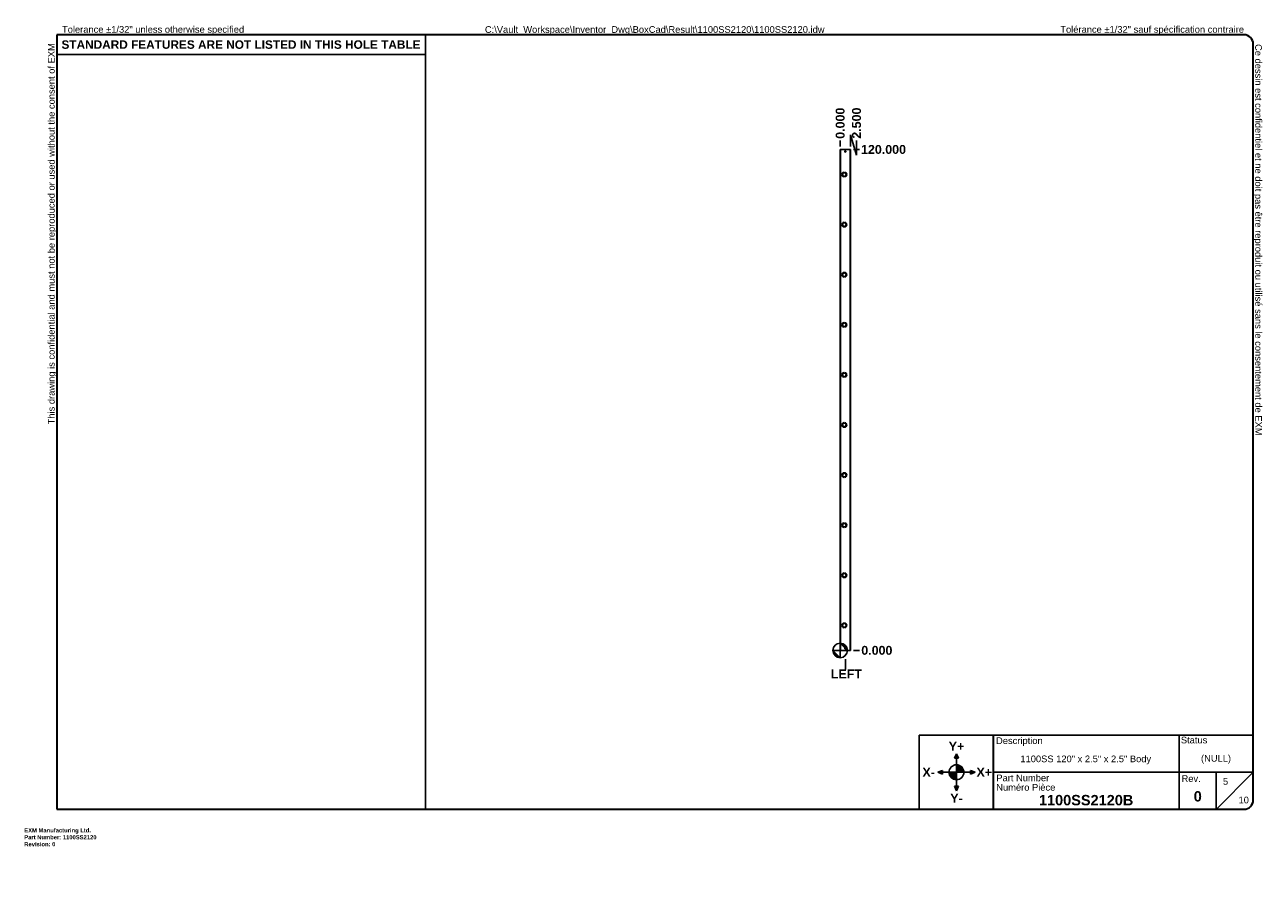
# Model space of a CAD drawing. Header units: inches. Extents: x 0 to 297, y -11 to 192.
import ezdxf

# ---------------------------------------------------------------- set-up
doc = ezdxf.new("R2010")
doc.units = ezdxf.units.IN
doc.header["$LTSCALE"] = 17.777778
doc.header["$MEASUREMENT"] = 0
doc.layers.get('0').update_dxf_attribs({"lineweight": 25})
for name, color, linetype, lineweight in [('Dimensions(ANSI)', 7, 'Continuous', 25), ('Sketch Geometry(ANSI)', 7, 'Continuous', 25), ('Symbols(ANSI)', 7, 'Continuous', 25), ('Visible Edges(ANSI)', 7, 'Continuous', 25), ('Visible Tangent Edges(ANSI)', 7, 'Continuous', 25)]:
    doc.layers.add(name, color=color, linetype=linetype, lineweight=lineweight)
doc.layers.add('Hatch', color=179, linetype='Continuous', lineweight=9, true_color=0x1e1e47)
doc.styles.add('Current-ANSI', font='arial.ttf')
doc.styles.add('Dimension-ANSI', font='arialbd.ttf')
doc.styles.get("Standard").update_dxf_attribs({"font": 'arialbd.ttf'})
doc.styles.add('Text Style44', font='arialbd.ttf')
doc.dimstyles.new('INCH-ANSI', dxfattribs={"dimscale": 17.777778, "dimtxt": 0.12, "dimasz": 0.098425, "dimexe": 0.04, "dimexo": 0.04, "dimgap": 0.031496, "dimtad": 0, "dimtih": 1, "dimtoh": 1, "dimdec": 3, "dimrnd": 1e-08, "dimzin": 0, "dimdsep": 46, "dimtxsty": 'Dimension-ANSI', "dimcen": 0.09, "dimdle": 0.312, "dimclrd": 179, "dimclre": 179, "dimclrt": 7, "dimadec": 1, "dimazin": 0, "dimtfac": 1, "dimtdec": 3, "dimtofl": 0, "dimtmove": 0, "dimatfit": 3, "dimfxl": 1, "dimtolj": 1, "dimtzin": 4, "dimlwd": 25, "dimlwe": 25, "dimarcsym": 0})
doc.dimstyles.new('INCH-ANSI-VERTICAL', dxfattribs={"dimscale": 17.777778, "dimtxt": 0.12, "dimasz": 0.098425, "dimexe": 0.04, "dimexo": 0.04, "dimgap": 0.031496, "dimtad": 0, "dimtih": 1, "dimtoh": 1, "dimdec": 3, "dimrnd": 1e-08, "dimzin": 0, "dimdsep": 46, "dimtxsty": 'Dimension-ANSI', "dimcen": 0.09, "dimdle": 0.312, "dimclrd": 179, "dimclre": 179, "dimclrt": 7, "dimadec": 1, "dimazin": 0, "dimtfac": 1, "dimtdec": 3, "dimtofl": 0, "dimtmove": 0, "dimatfit": 3, "dimfxl": 1, "dimtolj": 1, "dimtzin": 4, "dimlwd": 25, "dimlwe": 25, "dimarcsym": 0})

# ---------------------------------------------------------------- blocks, each defined once
blk = doc.blocks.new('Origin Indicator Symbol2')
at = {"layer": 'Dimensions(ANSI)'}
h = blk.add_hatch(color=7, dxfattribs=at)
edge = h.paths.add_edge_path(flags=0)
edge.add_line((10.996, 2.298), (10.898, 2.396))
edge.add_arc((10.996, 2.396), 0.0984, 180, 270)
h = blk.add_hatch(color=7, dxfattribs=at)
edge = h.paths.add_edge_path(flags=0)
edge.add_line((10.996, 2.495), (11.094, 2.396))
edge.add_arc((10.996, 2.396), 0.0984, 0, 90)
at = {"layer": 'Dimensions(ANSI)', "color": 7, "linetype": 'Continuous'}
for p, q in [((10.996, 2.298), (10.898, 2.396)), ((10.996, 2.495), (11.094, 2.396))]:
    blk.add_line(p, q, dxfattribs=at)
at = {"layer": 'Dimensions(ANSI)', "color": 7, "linetype": 'Continuous', "flags": 128}
for points in [[(10.996, 2.396), (10.996, 2.298), (10.898, 2.396), (10.996, 2.396)], [(10.996, 2.396), (10.898, 2.396), (10.996, 2.396), (10.996, 2.396)], [(10.996, 2.396), (11.094, 2.396), (10.996, 2.495), (10.996, 2.396)], [(10.996, 2.396), (10.996, 2.495), (10.996, 2.298), (10.996, 2.396)]]:
    blk.add_lwpolyline(points, dxfattribs=at)
at = {"layer": 'Dimensions(ANSI)', "color": 7, "linetype": 'Continuous'}
blk.add_circle((10.996, 2.396), 0.0984, dxfattribs=at)
for start, end in [(180, 270), (0, 90)]:
    blk.add_arc((10.996, 2.396), 0.0984, start, end, dxfattribs=at)
at = {"layer": 'Dimensions(ANSI)', "color": 7}
for points in [[(10.996, 2.396), (10.996, 2.298), (10.898, 2.396), (10.996, 2.396)], [(10.996, 2.396), (10.898, 2.396), (10.996, 2.396)], [(10.996, 2.396), (11.094, 2.396), (10.996, 2.495), (10.996, 2.396)], [(10.996, 2.396), (10.996, 2.495), (10.996, 2.298), (10.996, 2.396)]]:
    blk.add_solid(points, dxfattribs=at)
blk = doc.blocks.new('Borders EXM - B (Inch) - B')
at = {"layer": 'Sketch Geometry(ANSI)', "linetype": 'Continuous', "lineweight": 35}
for p, q in [((16.438, 10.692), (0.437, 10.692)), ((0.437, 10.692), (0.437, 0.255)), ((16.562, 0.38), (16.562, 10.567)), ((0.437, 0.255), (16.438, 0.255))]:
    blk.add_line(p, q, dxfattribs=at)
at = {"layer": 'Sketch Geometry(ANSI)'}
for p, q in [((5.406, 10.692), (5.406, 0.255)), ((0.437, 10.428), (5.406, 10.428))]:
    blk.add_line(p, q, dxfattribs=at)
at = {"layer": 'Sketch Geometry(ANSI)', "linetype": 'Continuous', "lineweight": 35}
for centre, start, end in [((16.438, 10.567), 0, 90), ((16.438, 0.38), 270, 0)]:
    blk.add_arc(centre, 0.125, start, end, dxfattribs=at)
at = {"layer": 'Symbols(ANSI)', "color": 7, "char_height": 0.09, "attachment_point": 7, "style": 'Current-ANSI'}
for s, insert, rotation in [('This drawing is confidential and must not be reproduced or used without the consent of EXM', (0.437, 5.442), 90), ('Ce dessin est confidentiel et ne doit pas être reproduit ou utilisé sans le consentement de EXM', (16.562, 10.567), 270)]:
    blk.add_mtext(s, dxfattribs=dict(at, insert=insert, rotation=rotation))
for s, insert in [('Tolerance ±1/32" unless otherwise specified', (0.509, 10.692)), ('Tolérance ±1/32" sauf spécification contraire', (13.963, 10.692))]:
    blk.add_mtext(s, dxfattribs=dict(at, insert=insert))
at = {"layer": 'Symbols(ANSI)', "color": 7, "insert": (2.921, 10.559), "char_height": 0.114, "width": 4.96908, "attachment_point": 5, "style": 'Dimension-ANSI'}
blk.add_mtext('\\fArial|b1|i0;{\\H0.1140;STANDARD FEATURES ARE NOT LISTED IN THIS HOLE TABLE}', dxfattribs=at)
at = {"layer": 'Symbols(ANSI)', "color": 7, "style": 'Current-ANSI'}
blk.add_attdef('FILENAME_AND_PATH_001', (6.208, 10.718), '', height=0.09, dxfattribs=at)
blk = doc.blocks.new('Title Blocks EXM-2 - ANSI B')
at = {"layer": 'Hatch'}
for points in [[(12.725, 0.94), (12.75, 0.94), (12.75, 1)], [(12.775, 0.94), (12.75, 1), (12.75, 0.94)], [(12.56, 0.75), (12.56, 0.775), (12.5, 0.75)], [(12.56, 0.75), (12.5, 0.75), (12.56, 0.725)], [(12.94, 0.75), (13, 0.75), (12.94, 0.775)], [(12.94, 0.75), (12.94, 0.725), (13, 0.75)], [(12.75, 0.56), (12.725, 0.56), (12.75, 0.5)], [(12.75, 0.56), (12.75, 0.5), (12.775, 0.56)]]:
    blk.add_hatch(color=7, dxfattribs=at).paths.add_polyline_path(points)
h = blk.add_hatch(color=7, dxfattribs=at)
edge = h.paths.add_edge_path()
edge.add_line((12.75, 0.85), (12.75, 0.75))
edge.add_line((12.75, 0.75), (12.85, 0.75))
edge.add_arc((12.75, 0.75), 0.1, 0, 90)
h = blk.add_hatch(color=7, dxfattribs=at)
edge = h.paths.add_edge_path()
edge.add_line((12.75, 0.65), (12.75, 0.75))
edge.add_line((12.75, 0.75), (12.65, 0.75))
edge.add_arc((12.75, 0.75), 0.1, 180, 270)
at = {"layer": 'Sketch Geometry(ANSI)'}
for p, q in [((12.249, 1.25), (16.749, 1.25)), ((12.249, 0.25), (12.249, 1.25)), ((15.749, 1.25), (15.749, 0.75)), ((16.749, 1.25), (16.749, 0.375)), ((12.75, 1), (12.725, 0.94)), ((12.725, 0.94), (12.775, 0.94)), ((12.75, 0.85), (12.75, 1)), ((12.775, 0.94), (12.75, 1)), ((12.75, 0.75), (12.75, 0.85)), ((12.5, 0.75), (12.56, 0.775)), ((12.65, 0.75), (12.5, 0.75)), ((12.56, 0.725), (12.5, 0.75)), ((12.56, 0.775), (12.56, 0.725)), ((12.75, 0.75), (12.65, 0.75)), ((12.75, 0.75), (12.85, 0.75)), ((12.75, 0.75), (12.75, 0.65)), ((12.85, 0.75), (13, 0.75)), ((13, 0.75), (12.94, 0.775)), ((12.94, 0.775), (12.94, 0.725)), ((12.94, 0.725), (13, 0.75)), ((15.749, 0.75), (13.249, 0.75)), ((16.249, 0.75), (15.749, 0.75)), ((15.749, 0.75), (15.749, 0.25)), ((16.249, 0.25), (16.249, 0.75)), ((16.249, 0.75), (16.749, 0.75)), ((16.249, 0.25), (16.749, 0.75)), ((12.775, 0.56), (12.725, 0.56)), ((12.725, 0.56), (12.75, 0.5)), ((12.75, 0.65), (12.75, 0.5)), ((12.75, 0.5), (12.775, 0.56)), ((13.249, 0.25), (12.249, 0.25)), ((16.624, 0.25), (13.249, 0.25))]:
    blk.add_line(p, q, dxfattribs=at)
at = {"layer": 'Sketch Geometry(ANSI)', "linetype": 'Continuous', "lineweight": 35}
blk.add_line((13.249, 0.25), (13.249, 1.25), dxfattribs=at)
at = {"layer": 'Sketch Geometry(ANSI)'}
blk.add_circle((12.75, 0.75), 0.1, dxfattribs=at)
blk.add_arc((16.624, 0.375), 0.125, 270, 0, dxfattribs=at)
at = {"layer": 'Symbols(ANSI)', "color": 7}
for s, insert, char_height, attachment_point, style in [('Description', (13.283, 1.103), 0.09, 7, 'Current-ANSI'), ('Status', (15.774, 1.137), 0.09, 7, 'Current-ANSI'), ('\\fArial|b1|i0;Y+', (12.75, 1.1), 0.12, 5, 'Dimension-ANSI'), ('\\fArial|b1|i0;X-', (12.375, 0.75), 0.12, 5, 'Dimension-ANSI'), ('\\fArial|b1|i0;X+', (13.125, 0.75), 0.12, 5, 'Dimension-ANSI'), ('Part Number', (13.287, 0.627), 0.09, 7, 'Current-ANSI'), ('Numéro Pièce', (13.286, 0.5), 0.09, 7, 'Current-ANSI'), ('\\fArial|b1|i0;Y-', (12.75, 0.4), 0.12, 5, 'Dimension-ANSI')]:
    blk.add_mtext(s, dxfattribs=dict(at, insert=insert, char_height=char_height, attachment_point=attachment_point, style=style))
at = {"layer": 'Symbols(ANSI)', "color": 7, "insert": (15.783, 0.618), "char_height": 0.09, "width": 0.25854, "attachment_point": 7, "style": 'Current-ANSI'}
blk.add_mtext('Rev.', dxfattribs=at)
at = {"layer": 'Symbols(ANSI)', "color": 7}
for tag, p, height, style in [('IDW_DESC_IAM_001', (13.611, 0.885), 0.09, 'Current-ANSI'), ('DESIGN_STATE_001', (16.045, 0.893), 0.09, 'Current-ANSI'), ('Sheet_Number_001', (16.341, 0.581), 0.09, 'Current-ANSI'), ('IDW_NAME_IAM_001', (13.861, 0.304), 0.14, 'Text Style44'), ('IDW_REV_001', (15.947, 0.355), 0.14, 'Text Style44'), ('Number_of_sheets_001', (16.551, 0.331), 0.09, 'Current-ANSI')]:
    blk.add_attdef(tag, p, '', height=height, dxfattribs=dict(at, style=style))
blk = doc.blocks.new('*D11')
at = {"layer": 'Defpoints', "color": 0, "linetype": 'Continuous', "transparency": 16777216}
for p in [(197.99, 42.6), (197.99, 42.6), (200.12, 42.6)]:
    blk.add_point(p, dxfattribs=at)
at = {"layer": 'Dimensions(ANSI)', "color": 179, "linetype": 'Continuous', "lineweight": 25, "true_color": 0x262658, "transparency": 16777216}
blk.add_line((198.7, 42.6), (200.12, 42.6), dxfattribs=at)
at = {"layer": 'Dimensions(ANSI)', "color": 7, "linetype": 'Continuous', "lineweight": 25, "transparency": 16777216, "insert": (204.27, 42.6), "char_height": 2.133, "attachment_point": 5, "style": 'Dimension-ANSI'}
blk.add_mtext('\\A1;0.000', dxfattribs=at)
blk = doc.blocks.new('*D12')
at = {"layer": 'Defpoints', "color": 0, "linetype": 'Continuous', "transparency": 16777216}
for p in [(197.99, 162.6), (200.12, 162.6), (197.99, 42.6)]:
    blk.add_point(p, dxfattribs=at)
at = {"layer": 'Dimensions(ANSI)', "color": 179, "linetype": 'Continuous', "lineweight": 25, "true_color": 0x262658, "transparency": 16777216}
blk.add_line((198.7, 162.6), (200.12, 162.6), dxfattribs=at)
at = {"layer": 'Dimensions(ANSI)', "color": 7, "linetype": 'Continuous', "lineweight": 25, "transparency": 16777216, "insert": (205.87, 162.6), "char_height": 2.1333, "attachment_point": 5, "style": 'Dimension-ANSI'}
blk.add_mtext('\\A1;120.000', dxfattribs=at)
blk = doc.blocks.new('*D13')
at = {"layer": 'Defpoints', "color": 0, "linetype": 'Continuous', "transparency": 16777216}
for p in [(195.49, 164.73), (195.49, 162.6), (195.49, 162.6)]:
    blk.add_point(p, dxfattribs=at)
at = {"layer": 'Dimensions(ANSI)', "color": 179, "linetype": 'Continuous', "lineweight": 25, "true_color": 0x262658, "transparency": 16777216}
blk.add_line((195.49, 163.31), (195.49, 164.73), dxfattribs=at)
at = {"layer": 'Dimensions(ANSI)', "color": 7, "linetype": 'Continuous', "lineweight": 25, "transparency": 16777216, "insert": (195.49, 168.89), "char_height": 2.133, "attachment_point": 5, "rotation": 90, "style": 'Dimension-ANSI'}
blk.add_mtext('\\A1;0.000', dxfattribs=at)
blk = doc.blocks.new('*D14')
at = {"layer": 'Defpoints', "color": 0, "linetype": 'Continuous', "transparency": 16777216}
for p in [(199.41, 164.73), (195.49, 162.6), (197.99, 162.6)]:
    blk.add_point(p, dxfattribs=at)
at = {"layer": 'Dimensions(ANSI)', "color": 179, "linetype": 'Continuous', "lineweight": 25, "true_color": 0x262658, "transparency": 16777216}
for p, q in [((197.99, 163.31), (197.99, 166.1)), ((197.99, 166.1), (199.41, 161.24)), ((199.41, 161.24), (199.41, 164.73))]:
    blk.add_line(p, q, dxfattribs=at)
at = {"layer": 'Dimensions(ANSI)', "color": 7, "linetype": 'Continuous', "lineweight": 25, "transparency": 16777216, "insert": (199.41, 168.91), "char_height": 2.133, "attachment_point": 5, "rotation": 90, "style": 'Dimension-ANSI'}
blk.add_mtext('\\A1;2.500', dxfattribs=at)
blk = doc.blocks.new('Datum Identifier14')
at = {"layer": 'Symbols(ANSI)', "color": 7, "linetype": 'Continuous', "lineweight": 25}
blk.add_line((11.066, 2.278), (11.066, 2.14), dxfattribs=at)
at = {"layer": 'Symbols(ANSI)', "color": 7, "insert": (10.87, 2.02), "char_height": 0.12, "attachment_point": 7, "style": 'Dimension-ANSI'}
blk.add_mtext('LEFT', dxfattribs=at)

msp = doc.modelspace()

# ---------------------------------------------------------------- linework, layer by layer
at = {"layer": 'Visible Edges(ANSI)'}
for p, q in [((195.5717, 162.6016), (195.4857, 162.6016)), ((195.4857, 42.6016), (195.4857, 162.6016)), ((197.8997, 162.6016), (195.5717, 162.6016)), ((197.9857, 162.6016), (197.8997, 162.6016)), ((197.9857, 162.6016), (197.9857, 42.6016)), ((196.0501, 156.6416), (196.05, 156.6416)), ((196.05, 156.5616), (196.0501, 156.5616)), ((196.4357, 157.1618), (196.4357, 157.1617)), ((196.4357, 156.0414), (196.4357, 156.0413)), ((196.5357, 157.1617), (196.5357, 157.1618)), ((196.5357, 156.0413), (196.5357, 156.0414)), ((196.9214, 156.6416), (196.9213, 156.6416)), ((196.9213, 156.5616), (196.9214, 156.5616)), ((196.0501, 144.6416), (196.05, 144.6416)), ((196.05, 144.5616), (196.0501, 144.5616)), ((196.4357, 145.1618), (196.4357, 145.1617)), ((196.4357, 144.0414), (196.4357, 144.0413)), ((196.5357, 145.1617), (196.5357, 145.1618)), ((196.5357, 144.0413), (196.5357, 144.0414)), ((196.9214, 144.6416), (196.9213, 144.6416)), ((196.9213, 144.5616), (196.9214, 144.5616)), ((196.0501, 132.6416), (196.05, 132.6416)), ((196.05, 132.5616), (196.0501, 132.5616)), ((196.4357, 133.1618), (196.4357, 133.1617)), ((196.4357, 132.0414), (196.4357, 132.0413)), ((196.5357, 133.1617), (196.5357, 133.1618)), ((196.5357, 132.0413), (196.5357, 132.0414)), ((196.9214, 132.6416), (196.9213, 132.6416)), ((196.9213, 132.5616), (196.9214, 132.5616)), ((196.0501, 120.6416), (196.05, 120.6416)), ((196.05, 120.5616), (196.0501, 120.5616)), ((196.4357, 121.1618), (196.4357, 121.1617)), ((196.4357, 120.0414), (196.4357, 120.0413)), ((196.5357, 121.1617), (196.5357, 121.1618)), ((196.5357, 120.0413), (196.5357, 120.0414)), ((196.9214, 120.6416), (196.9213, 120.6416)), ((196.9213, 120.5616), (196.9214, 120.5616)), ((196.0501, 108.6416), (196.05, 108.6416)), ((196.05, 108.5616), (196.0501, 108.5616)), ((196.4357, 109.1618), (196.4357, 109.1617)), ((196.4357, 108.0414), (196.4357, 108.0413)), ((196.5357, 109.1617), (196.5357, 109.1618)), ((196.5357, 108.0413), (196.5357, 108.0414)), ((196.9214, 108.6416), (196.9213, 108.6416)), ((196.9213, 108.5616), (196.9214, 108.5616)), ((196.0501, 96.6416), (196.05, 96.6416)), ((196.05, 96.5616), (196.0501, 96.5616)), ((196.4357, 97.1618), (196.4357, 97.1617)), ((196.4357, 96.0414), (196.4357, 96.0413)), ((196.5357, 97.1617), (196.5357, 97.1618)), ((196.5357, 96.0413), (196.5357, 96.0414)), ((196.9214, 96.6416), (196.9213, 96.6416)), ((196.9213, 96.5616), (196.9214, 96.5616)), ((196.0501, 84.6416), (196.05, 84.6416)), ((196.05, 84.5616), (196.0501, 84.5616)), ((196.4357, 85.1618), (196.4357, 85.1617)), ((196.4357, 84.0414), (196.4357, 84.0413)), ((196.5357, 85.1617), (196.5357, 85.1618)), ((196.5357, 84.0413), (196.5357, 84.0414)), ((196.9214, 84.6416), (196.9213, 84.6416)), ((196.9213, 84.5616), (196.9214, 84.5616)), ((196.0501, 72.6416), (196.05, 72.6416)), ((196.05, 72.5616), (196.0501, 72.5616)), ((196.4357, 73.1618), (196.4357, 73.1617)), ((196.4357, 72.0414), (196.4357, 72.0413)), ((196.5357, 73.1617), (196.5357, 73.1618)), ((196.5357, 72.0413), (196.5357, 72.0414)), ((196.9214, 72.6416), (196.9213, 72.6416)), ((196.9213, 72.5616), (196.9214, 72.5616)), ((196.0501, 60.6416), (196.05, 60.6416)), ((196.05, 60.5616), (196.0501, 60.5616)), ((196.4357, 61.1618), (196.4357, 61.1617)), ((196.4357, 60.0414), (196.4357, 60.0413)), ((196.5357, 61.1617), (196.5357, 61.1618)), ((196.5357, 60.0413), (196.5357, 60.0414)), ((196.9214, 60.6416), (196.9213, 60.6416)), ((196.9213, 60.5616), (196.9214, 60.5616)), ((196.0501, 48.6416), (196.05, 48.6416)), ((196.05, 48.5616), (196.0501, 48.5616)), ((196.4357, 49.1618), (196.4357, 49.1617)), ((196.4357, 48.0414), (196.4357, 48.0413)), ((196.5357, 49.1617), (196.5357, 49.1618)), ((196.5357, 48.0413), (196.5357, 48.0414)), ((196.9214, 48.6416), (196.9213, 48.6416)), ((196.9213, 48.5616), (196.9214, 48.5616)), ((195.5717, 42.6016), (195.4857, 42.6016)), ((195.5717, 42.6016), (197.8997, 42.6016)), ((197.8997, 42.6016), (197.9857, 42.6016))]:
    msp.add_line(p, q, dxfattribs=at)
for centre in [(196.7357, 162.1016), (196.7357, 43.1016)]:
    msp.add_circle(centre, 0.1405, dxfattribs=at)
for centre, radius, start, end in [((196.4857, 156.6016), 0.5625, 95.099689, 264.900311), ((196.4857, 156.6016), 0.5624, 95.100598, 264.899402), ((196.4857, 156.6016), 0.4375, 5.245797, 174.754203), ((196.4857, 156.6016), 0.4375, 185.245797, 354.754203), ((196.4857, 156.6016), 0.4374, 5.247, 174.753), ((196.4857, 156.6016), 0.4374, 185.247, 354.753), ((196.4857, 156.6016), 0.5625, 275.099689, 84.900311), ((196.4857, 156.6016), 0.5624, 275.100598, 84.899402), ((196.4857, 144.6016), 0.5625, 95.099689, 264.900311), ((196.4857, 144.6016), 0.5624, 95.100598, 264.899402), ((196.4857, 144.6016), 0.4375, 5.245797, 174.754203), ((196.4857, 144.6016), 0.4375, 185.245797, 354.754203), ((196.4857, 144.6016), 0.4374, 5.247, 174.753), ((196.4857, 144.6016), 0.4374, 185.247, 354.753), ((196.4857, 144.6016), 0.5625, 275.099689, 84.900311), ((196.4857, 144.6016), 0.5624, 275.100598, 84.899402), ((196.4857, 132.6016), 0.5625, 95.099689, 264.900311), ((196.4857, 132.6016), 0.5624, 95.100598, 264.899402), ((196.4857, 132.6016), 0.4375, 5.245797, 174.754203), ((196.4857, 132.6016), 0.4375, 185.245797, 354.754203), ((196.4857, 132.6016), 0.4374, 5.247, 174.753), ((196.4857, 132.6016), 0.4374, 185.247, 354.753), ((196.4857, 132.6016), 0.5625, 275.099689, 84.900311), ((196.4857, 132.6016), 0.5624, 275.100598, 84.899402), ((196.4857, 120.6016), 0.5625, 95.099689, 264.900311), ((196.4857, 120.6016), 0.5624, 95.100598, 264.899402), ((196.4857, 120.6016), 0.4375, 5.245797, 174.754203), ((196.4857, 120.6016), 0.4375, 185.245797, 354.754203), ((196.4857, 120.6016), 0.4374, 5.247, 174.753), ((196.4857, 120.6016), 0.4374, 185.247, 354.753), ((196.4857, 120.6016), 0.5625, 275.099689, 84.900311), ((196.4857, 120.6016), 0.5624, 275.100598, 84.899402), ((196.4857, 108.6016), 0.5625, 95.099689, 264.900311), ((196.4857, 108.6016), 0.5624, 95.100598, 264.899402), ((196.4857, 108.6016), 0.4375, 5.245797, 174.754203), ((196.4857, 108.6016), 0.4375, 185.245797, 354.754203), ((196.4857, 108.6016), 0.4374, 5.247, 174.753), ((196.4857, 108.6016), 0.4374, 185.247, 354.753), ((196.4857, 108.6016), 0.5625, 275.099689, 84.900311), ((196.4857, 108.6016), 0.5624, 275.100598, 84.899402), ((196.4857, 96.6016), 0.5625, 95.099689, 264.900311), ((196.4857, 96.6016), 0.5624, 95.100598, 264.899402), ((196.4857, 96.6016), 0.4375, 5.245797, 174.754203), ((196.4857, 96.6016), 0.4375, 185.245797, 354.754203), ((196.4857, 96.6016), 0.4374, 5.247, 174.753), ((196.4857, 96.6016), 0.4374, 185.247, 354.753), ((196.4857, 96.6016), 0.5625, 275.099689, 84.900311), ((196.4857, 96.6016), 0.5624, 275.100598, 84.899402), ((196.4857, 84.6016), 0.5625, 95.099689, 264.900311), ((196.4857, 84.6016), 0.5624, 95.100598, 264.899402), ((196.4857, 84.6016), 0.4375, 5.245797, 174.754203), ((196.4857, 84.6016), 0.4375, 185.245797, 354.754203), ((196.4857, 84.6016), 0.4374, 5.247, 174.753), ((196.4857, 84.6016), 0.4374, 185.247, 354.753), ((196.4857, 84.6016), 0.5625, 275.099689, 84.900311), ((196.4857, 84.6016), 0.5624, 275.100598, 84.899402), ((196.4857, 72.6016), 0.5625, 95.099689, 264.900311), ((196.4857, 72.6016), 0.5624, 95.100598, 264.899402), ((196.4857, 72.6016), 0.4375, 5.245797, 174.754203), ((196.4857, 72.6016), 0.4375, 185.245797, 354.754203), ((196.4857, 72.6016), 0.4374, 5.247, 174.753), ((196.4857, 72.6016), 0.4374, 185.247, 354.753), ((196.4857, 72.6016), 0.5625, 275.099689, 84.900311), ((196.4857, 72.6016), 0.5624, 275.100598, 84.899402), ((196.4857, 60.6016), 0.5625, 95.099689, 264.900311), ((196.4857, 60.6016), 0.5624, 95.100598, 264.899402), ((196.4857, 60.6016), 0.4375, 5.245797, 174.754203), ((196.4857, 60.6016), 0.4375, 185.245797, 354.754203), ((196.4857, 60.6016), 0.4374, 5.247, 174.753), ((196.4857, 60.6016), 0.4374, 185.247, 354.753), ((196.4857, 60.6016), 0.5625, 275.099689, 84.900311), ((196.4857, 60.6016), 0.5624, 275.100598, 84.899402), ((196.4857, 48.6016), 0.5625, 95.099689, 264.900311), ((196.4857, 48.6016), 0.5624, 95.100598, 264.899402), ((196.4857, 48.6016), 0.4375, 5.245797, 174.754203), ((196.4857, 48.6016), 0.4375, 185.245797, 354.754203), ((196.4857, 48.6016), 0.4374, 5.247, 174.753), ((196.4857, 48.6016), 0.4374, 185.247, 354.753), ((196.4857, 48.6016), 0.5625, 275.099689, 84.900311), ((196.4857, 48.6016), 0.5624, 275.100598, 84.899402)]:
    msp.add_arc(centre, radius, start, end, dxfattribs=at)
at = {"layer": 'Visible Tangent Edges(ANSI)'}
for p, q in [((195.5717, 162.6016), (195.5717, 42.6016)), ((197.8997, 42.6016), (197.8997, 162.6016))]:
    msp.add_line(p, q, dxfattribs=at)

# ---------------------------------------------------------------- block references
at = {"xscale": 17.77777777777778, "yscale": 17.77777777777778, "zscale": 17.77777777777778}
for name, p, values in [('Borders EXM - B (Inch) - B', (0, 0), {'FILENAME_AND_PATH_001': 'C:\\Vault_Workspace\\Inventor_Dwg\\BoxCad\\Result\\1100SS2120\\1100SS2120.idw'}), ('Title Blocks EXM-2 - ANSI B', (-3.3124, 0.0808), {'IDW_REV_001': '0', 'Sheet_Number_001': '5', 'Number_of_sheets_001': '10', 'IDW_DESC_IAM_001': '1100SS 120" x 2.5" x 2.5" Body', 'DESIGN_STATE_001': '(NULL)', 'IDW_NAME_IAM_001': '1100SS2120B'})]:
    msp.add_blockref(name, p, dxfattribs=at).add_auto_attribs(values)
at = {"layer": 'Dimensions(ANSI)', "xscale": 17.77777777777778, "yscale": 17.77777777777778, "zscale": 17.77777777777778}
msp.add_blockref('Origin Indicator Symbol2', (0, 0), dxfattribs=at)
at = {"layer": 'Symbols(ANSI)', "xscale": 17.77777777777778, "yscale": 17.77777777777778, "zscale": 17.77777777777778}
msp.add_blockref('Datum Identifier14', (0, 0), dxfattribs=at)

# ---------------------------------------------------------------- texts
at = {"insert": (0, 0), "char_height": 1, "attachment_point": 1}
msp.add_mtext_dynamic_manual_height_columns('EXM Manufacturing Ltd.\\PPart Number: 1100SS2120\\PRevision: 0', width=6.990976, gutter_width=1, heights=[0], dxfattribs=at).dxf.set("width", 100)

# ---------------------------------------------------------------- dimensions: what is measured, and where the dimension line sits
at = {"layer": 'Dimensions(ANSI)', "color": 179, "linetype": 'Continuous', "lineweight": 25, "true_color": 0x262658}
for feature_location, offset, dtype, origin, dimstyle, picture, middle in [((195.4857047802, 162.6015696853), (0, 2.1333333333), 1, (195.4857047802, 162.6015696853), 'INCH-ANSI-VERTICAL', '*D13', (195.4857047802, 168.8877390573)), ((197.9857, 162.6016), (1.427, 2.1333), 1, (195.4857, 162.6016), 'INCH-ANSI-VERTICAL', '*D14', (199.4127, 168.9132)), ((197.9857, 162.6016), (2.1333, 0), 0, (197.9857, 42.6016), 'INCH-ANSI', '*D12', (205.8741, 162.6016)), ((197.9857047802, 42.6015696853), (2.1333333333, 0), 0, (197.9857047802, 42.6015696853), 'INCH-ANSI', '*D11', (204.2718741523, 42.6015696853))]:
    dim = msp.add_ordinate_dim(feature_location=feature_location, offset=offset, dtype=dtype, origin=origin, dimstyle=dimstyle, override={"dimgap": 0.031496, "dimtad": 0, "dimdec": 3, "dimtol": 0, "dimlim": 0, "dimtp": 0, "dimtm": 0, "dimtdec": 3}, dxfattribs=at)
    dim.commit()
    dim.dimension.update_dxf_attribs({"geometry": picture, "text_midpoint": middle})

doc.saveas('drawing.dxf')
